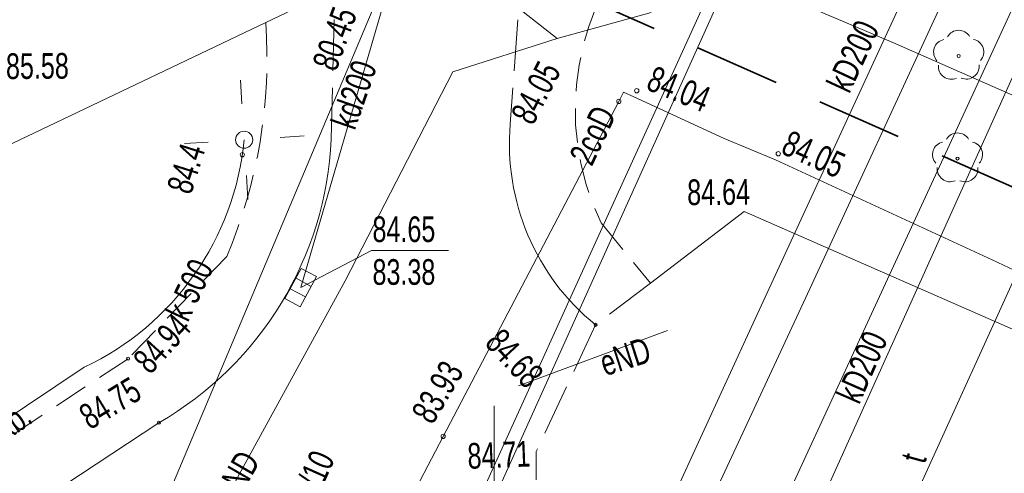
# Model space of a CAD drawing. Header units: metres. Extents: x -1013 to 1491425, y -5789533 to 1032.
# Tile 53 of 66: x 56 to 85, y -24 to -10. Entities that reach past the tile are written whole.
import ezdxf
from ezdxf.xclip import XClip

# ---------------------------------------------------------------- set-up
doc = ezdxf.new("R2010")
doc.units = ezdxf.units.M
doc.header["$MEASUREMENT"] = 0
doc.header["$XCLIPFRAME"] = 0
for name, pattern in [('2_KTCR02', [1.5, 1, -0.5]), ('2_KTJZ01', [2, 1.5, -0.5]), ('Przerywana długa', [3.9, 2.5, -1.4])]:
    doc.linetypes.add(name, pattern=pattern)
doc.layers.add('700-L Mapa 1_500 dwg', color=7, linetype='Continuous')
doc.layers.add('708-L Opisy sytuacji 1_500 do legendy', color=7, linetype='Continuous')
for name, color, linetype, lineweight in [('703-L Płaszczyzny podejścia 2D3', 152, 'Continuous', 30), ('703-L Płaszczyzny podejścia 2D38', 171, 'Continuous', 35), ('708-L Opisy sytuacji 1_500 do legendy1', 7, 'Continuous', 13), ('708-L Opisy sytuacji 1_500 do legendy85', 1, 'Continuous', 25), ('GN.6640.3638.2023_9_KTCR_E_T_17', 9, 'Continuous', 18), ('GN.6640.3638.2023_9_KTCR_L_17', 9, 'Continuous', 18), ('GN.6640.3638.2023_9_KTJZ_L_07', 9, 'Continuous', 18), ('GN.6640.3638.2023_9_KTKR_D_L_07', 9, 'Continuous', 18), ('GN.6640.3638.2023_9_KTKR_L_07', 9, 'Continuous', 18), ('GN.6640.3638.2023_9_OBOP_T_13', 9, 'Continuous', 18), ('GN.6640.3638.2023_9_RTPW_T_17', 9, 'Continuous', 18), ('GN.6640.3638.2023_9_SUOG_L_052', 9, 'Continuous', 18), ('GN.6640.3638.2023_9_SUPC_D_L_1200', 9, 'Continuous', 18), ('GN.6640.3638.2023_9_SUPC_E_T_17', 9, 'Continuous', 18), ('GN.6640.3638.2023_9_SUPE_D_L_31', 9, 'Continuous', 18), ('GN.6640.3638.2023_9_SUPE_E_T_31', 9, 'Continuous', 18), ('GN.6640.3638.2023_9_SUPE_L_31', 9, 'Continuous', 18), ('GN.6640.3638.2023_9_SUPG_L_252', 9, 'Continuous', 18), ('GN.6640.3638.2023_9_SUPK_D_L_434', 9, 'Continuous', 18), ('GN.6640.3638.2023_9_SUPK_E_T_034', 9, 'Continuous', 18), ('GN.6640.3638.2023_9_SUPK_E_T_434', 9, 'Continuous', 18), ('GN.6640.3638.2023_9_SUPK_L_034', 9, 'Continuous', 18), ('GN.6640.3638.2023_9_SUPP_E_T_352', 9, 'Continuous', 18), ('GN.6640.3638.2023_9_SUPT_E_T_030', 9, 'Continuous', 18), ('GN.6640.3638.2023_9_SUPT_L_030', 9, 'Continuous', 18), ('GN.6640.3638.2023_9_SUSM_T_07', 9, 'Continuous', 18), ('GN.6640.3638.2023_9_SUSM_T_37', 9, 'Continuous', 18), ('GN.6640.3638.2023_9_SUTE_T_01', 9, 'Continuous', 18), ('GN.6640.3638.2023_9_SUTG_T_052', 9, 'Continuous', 18), ('GN.6640.3638.2023_9_SUTK_T_034', 9, 'Continuous', 18), ('GN.6640.3638.2023_9_SUUK_T_07', 9, 'Continuous', 18)]:
    doc.layers.add(name, color=color, linetype=linetype, lineweight=lineweight)
doc.styles.add('STYL_AUTOMATYCZNY_1', font='arial.ttf', dxfattribs={"width": 0.7})
doc.styles.add('STYL_AUTOMATYCZNY_2', font='arial.ttf')
doc.dimstyles.new('STYL_AUTOMATYCZNY__3', dxfattribs={"dimtxt": 1.25, "dimasz": 0.917874, "dimexe": 0.18, "dimexo": 0.04, "dimgap": 0, "dimtad": 1, "dimtih": 1, "dimtoh": 1, "dimzin": 0, "dimdsep": 46, "dimtxsty": 'STYL_AUTOMATYCZNY_2', "dimblk": 'ARROWHEAD_8', "dimblk1": 'ARROWHEAD_8', "dimblk2": 'ARROWHEAD_8', "dimcen": 0.09, "dimclrd": 7, "dimclre": 7, "dimclrt": 1, "dimazin": 0, "dimtfac": 1, "dimtdec": 4, "dimtmove": 0, "dimatfit": 3, "dimfxl": 1, "dimtolj": 1, "dimtzin": 0, "dimarcsym": 0})

# ---------------------------------------------------------------- blocks, each defined once
blk = doc.blocks.new('Rysunek_1_9', base_point=(-7447251.91, -5789835.327))
at = {"layer": 'GN.6640.3638.2023_9_KTCR_L_17', "color": 9, "linetype": '2_KTCR02', "lineweight": 18}
for p, q in [((72.74, -16.367), (74.18, -18.127)), ((61.81, -17.347), (58.93, -20.337)), ((58.93, -20.337), (45.2, -29.387))]:
    blk.add_line(p, q, dxfattribs=at)
for centre, radius, start, end in [((79.633, -13.057), 7.646, 134.7471, 205.6486), ((48.098, -11.547), 14.889, 337.0713, 4.0041)]:
    blk.add_arc(centre, radius, start, end, dxfattribs=at)
at = {"layer": 'GN.6640.3638.2023_9_KTJZ_L_07', "color": 9, "linetype": '2_KTJZ01', "lineweight": 18}
for p, q in [((62.95, -10.507), (64.97, -9.557)), ((64.86, -13.917), (64.97, -9.557)), ((70.31, -10.427), (70.09, -13.477)), ((74.18, -18.127), (72.58, -19.347)), ((72.58, -19.347), (70.85, -23.047)), ((70.85, -23.047), (70.85, -23.877))]:
    blk.add_line(p, q, dxfattribs=at)
at = {"layer": 'GN.6640.3638.2023_9_KTKR_D_L_07', "color": 9, "linetype": 'Continuous', "lineweight": 18}
blk.add_line((76.92, -16.037), (101.373, -26.761), dxfattribs=at)
at = {"layer": 'GN.6640.3638.2023_9_KTKR_L_07', "color": 9, "linetype": 'Continuous', "lineweight": 18}
for p, q in [((24.2, -29.027), (62.95, -10.507)), ((76.92, -16.037), (74.18, -18.127)), ((46.43, -31.037), (59.83, -22.207))]:
    blk.add_line(p, q, dxfattribs=at)
for centre, radius, start, end in [((76.876, -14.062), 6.811, 175.0739, 230.8985), ((54.784, -13.474), 10.086, 300.0216, 357.4835)]:
    blk.add_arc(centre, radius, start, end, dxfattribs=at)
at = {"layer": 'GN.6640.3638.2023_9_OBOP_T_13', "color": 9, "linetype": 'Continuous', "lineweight": 18}
for centre in [(83.184, -11.488), (83.15, -14.487)]:
    blk.add_circle(centre, 0.045, dxfattribs=at)
for centre, start, end in [((83.181, -11.113), 30.5432, 150.2629), ((82.827, -11.375), 102.5475, 222.2631), ((83.54, -11.37), 318.543, 78.2586), ((82.966, -11.793), 174.5512, 294.2573), ((83.407, -11.79), 246.5488, 6.2549), ((83.15, -14.112), 30.1401, 149.8599), ((82.794, -14.371), 102.1445, 221.86), ((83.507, -14.371), 318.14, 77.8555), ((82.93, -14.79), 174.1482, 293.8542), ((83.371, -14.79), 246.1458, 5.8518)]:
    blk.add_arc(centre, 0.375, start, end, dxfattribs=at)
at = {"layer": 'GN.6640.3638.2023_9_RTPW_T_17', "color": 9, "linetype": 'Continuous', "lineweight": 18}
for centre in [(72.58, -19.347), (58.93, -20.337), (59.83, -22.207)]:
    blk.add_circle(centre, 0.045, dxfattribs=at)
at = {"layer": 'GN.6640.3638.2023_9_SUOG_L_052', "color": 9, "linetype": 'Continuous', "lineweight": 18}
for p, q in [((73.26, -12.817), (68.13, -22.607)), ((76.34, -13.897), (73.7, -12.687)), ((84.16, -17.447), (77.83, -14.527))]:
    blk.add_line(p, q, dxfattribs=at)
at = {"layer": 'GN.6640.3638.2023_9_SUPC_D_L_1200', "color": 9, "linetype": 'Continuous', "lineweight": 18}
for p, q in [((73.152, -15.67), (80.115, -0.383)), ((85.811, -3.184), (78.834, -18.298)), ((77.87, -25.018), (87.021, -5.167)), ((76.154, -9.931), (68.971, -25.869)), ((65.608, -32.315), (73.152, -15.67)), ((78.834, -18.298), (71.932, -33.155))]:
    blk.add_line(p, q, dxfattribs=at)
at = {"layer": 'GN.6640.3638.2023_9_SUPE_D_L_31', "color": 9, "linetype": 'Continuous', "lineweight": 18}
for p, q in [((71.46, -10.98), (67.246, -7.62)), ((81.261, -11.092), (74.571, -8.248)), ((74.204, -10.221), (71.46, -10.98)), ((71.46, -10.98), (68.416, -11.952)), ((89.748, -14.832), (81.261, -11.092)), ((68.416, -11.952), (65.269, -18.065)), ((65.269, -18.065), (61.29, -25.333)), ((70.331, -21.129), (74.68, -19.509)), ((69.615, -21.714), (69.62, -25.867))]:
    blk.add_line(p, q, dxfattribs=at)
at = {"layer": 'GN.6640.3638.2023_9_SUPE_L_31', "color": 9, "linetype": 'Continuous', "lineweight": 18}
blk.add_line((57.65, -20.587), (50.34, -25.457), dxfattribs=at)
blk.add_arc((54.129, -13.15), 8.229, 295.3339, 354.5088, dxfattribs=at)
at = {"layer": 'GN.6640.3638.2023_9_SUPG_L_252', "color": 9, "linetype": 'Continuous', "lineweight": 18}
for p, q in [((73.26, -12.817), (73.4, -12.547)), ((73.4, -12.547), (73.7, -12.687)), ((68.13, -22.607), (73.26, -12.817)), ((73.7, -12.687), (76.34, -13.897)), ((76.34, -13.897), (77.83, -14.527)), ((77.83, -14.527), (84.16, -17.447)), ((84.16, -17.447), (87.77, -19.147)), ((64.54, -29.447), (68.13, -22.607))]:
    blk.add_line(p, q, dxfattribs=at)
at = {"layer": 'GN.6640.3638.2023_9_SUPK_D_L_434', "color": 9, "linetype": 'Continuous', "lineweight": 18}
for p, q in [((89.807, 8.11), (77.179, -19.301)), ((79.116, -24.628), (93.128, 6.514)), ((59.473, -25.806), (66.947, -8.052)), ((77.179, -19.301), (69.368, -36.327))]:
    blk.add_line(p, q, dxfattribs=at)
at = {"layer": 'GN.6640.3638.2023_9_SUPK_L_034', "color": 9, "linetype": 'Continuous', "lineweight": 18}
blk.add_line((63.97, -18.257), (66.96, -7.987), dxfattribs=at)
at = {"layer": 'GN.6640.3638.2023_9_SUPT_L_030', "color": 9, "linetype": 'Continuous', "lineweight": 18}
blk.add_line((77.79, -33.427), (93.17, 0.423), dxfattribs=at)
at = {"layer": 'GN.6640.3638.2023_9_SUSM_T_07', "color": 9, "linetype": 'Continuous', "lineweight": 18}
for p, q in [((62.254, -12.889), (62.21, -12.191)), ((61.272, -14.003), (60.574, -14.047)), ((63.368, -13.871), (64.067, -13.827)), ((62.386, -14.985), (62.43, -15.684))]:
    blk.add_line(p, q, dxfattribs=at)
at = {"layer": 'GN.6640.3638.2023_9_SUSM_T_37', "color": 9, "linetype": 'Continuous', "lineweight": 18}
blk.add_circle((62.32, -13.937), 0.25, dxfattribs=at)
at = {"layer": 'GN.6640.3638.2023_9_SUTE_T_01', "color": 9, "linetype": 'Continuous', "lineweight": 18}
blk.add_circle((62.266, -14.374), 0.0625, dxfattribs=at)
at = {"layer": 'GN.6640.3638.2023_9_SUTG_T_052', "color": 9, "linetype": 'Continuous', "lineweight": 18}
for centre in [(73.784, -12.505), (73.26, -12.817), (77.914, -14.345), (68.13, -22.607)]:
    blk.add_circle(centre, 0.0625, dxfattribs=at)
at = {"layer": 'GN.6640.3638.2023_9_SUTK_T_034', "color": 9, "linetype": 'Continuous', "lineweight": 18}
for p, q in [((63.97, -18.257), (66.037, -17.177)), ((66.037, -17.177), (68.29, -17.177))]:
    blk.add_line(p, q, dxfattribs=at)
at = {"layer": 'GN.6640.3638.2023_9_SUUK_T_07', "color": 9, "linetype": 'Continuous', "lineweight": 18}
for p, q in [((63.512, -18.577), (63.989, -17.698)), ((63.989, -17.698), (64.429, -17.937)), ((63.834, -17.984), (64.273, -18.223)), ((64.429, -17.937), (63.951, -18.816)), ((63.667, -18.291), (64.106, -18.53)), ((63.951, -18.816), (63.512, -18.577))]:
    blk.add_line(p, q, dxfattribs=at)
at = {"layer": 'GN.6640.3638.2023_9_KTCR_E_T_17', "color": 9, "linetype": 'Continuous', "lineweight": 18, "insert": (54.377, -22.998), "char_height": 0.75, "attachment_point": 4, "rotation": 35.073, "style": 'STYL_AUTOMATYCZNY_1'}
blk.add_mtext('\\A1;{\\pql;\\fArial|b0|i0|c238|p0;\\W0.700000;ch.kb.}', dxfattribs=at)
at = {"layer": 'GN.6640.3638.2023_9_RTPW_T_17', "color": 9, "linetype": 'Continuous', "lineweight": 18, "char_height": 0.75, "style": 'STYL_AUTOMATYCZNY_1'}
for s, insert, attachment_point, rotation in [('\\A1;{\\pql;\\fArial|b0|i0|c238|p0;\\W0.700000;85.58}', (55.367, -12.173), 7, 0.4031), ('\\A1;{\\pql;\\fArial|b0|i0|c238|p0;\\W0.700000;84.64}', (75.259, -15.858), 7, 0.4031), ('\\A1;{\\pql;\\fArial|b0|i0|c238|p0;\\W0.700000;84.94}', (59.023, -20.318), 1, 47.4896), ('\\A1;{\\pql;\\fArial|b0|i0|c238|p0;\\W0.700000;84.68}', (69.869, -19.395), 1, 312.6608), ('\\A1;{\\pql;\\fArial|b0|i0|c238|p0;\\W0.700000;84.75}', (57.426, -21.79), 1, 31.3287), ('\\A1;{\\pql;\\fArial|b0|i0|c238|p0;\\W0.700000;84.71}', (68.856, -23.568), 7, 2.2458)]:
    blk.add_mtext(s, dxfattribs=dict(at, insert=insert, attachment_point=attachment_point, rotation=rotation))
at = {"layer": 'GN.6640.3638.2023_9_SUPC_E_T_17', "color": 9, "linetype": 'Continuous', "lineweight": 18, "insert": (72.137, -14.583), "char_height": 0.75, "attachment_point": 4, "rotation": 64.7876, "style": 'STYL_AUTOMATYCZNY_1'}
blk.add_mtext('\\A1;{\\pql;\\fArial|b0|i0|c238|p0;\\W0.700000;2coD}', dxfattribs=at)
at = {"layer": 'GN.6640.3638.2023_9_SUPE_E_T_31', "color": 9, "linetype": 'Continuous', "lineweight": 18, "char_height": 0.75, "attachment_point": 4, "style": 'STYL_AUTOMATYCZNY_1'}
for s, insert, rotation in [('\\A1;{\\pql;\\fArial|b0|i0|c238|p0;\\W0.700000;eND}', (72.748, -20.5), 17.7532), ('\\A1;{\\pql;\\fArial|b0|i0|c238|p0;\\W0.700000;4eND}', (61.547, -24.765), 59.8732)]:
    blk.add_mtext(s, dxfattribs=dict(at, insert=insert, rotation=rotation))
at = {"layer": 'GN.6640.3638.2023_9_SUPK_E_T_034', "color": 9, "linetype": 'Continuous', "lineweight": 18, "insert": (64.841, -13.438), "char_height": 0.75, "attachment_point": 1, "rotation": 70.7693, "style": 'STYL_AUTOMATYCZNY_1'}
blk.add_mtext('\\A1;{\\pql;\\fArial|b0|i0|c238|p0;\\W0.700000;kd200}', dxfattribs=at)
at = {"layer": 'GN.6640.3638.2023_9_SUPK_E_T_434', "color": 9, "linetype": 'Continuous', "lineweight": 18, "char_height": 0.75, "style": 'STYL_AUTOMATYCZNY_1'}
for s, insert, attachment_point, rotation in [('\\A1;{\\pql;\\fArial|b0|i0|c238|p0;\\W0.700000;kD200}', (79.998, -12.619), 7, 64.9954), ('\\A1;{\\pql;\\fArial|b0|i0|c238|p0;\\W0.700000;k 500}', (60.341, -19.137), 4, 64.6931), ('\\A1;{\\pql;\\fArial|b0|i0|c238|p0;\\W0.700000;kD200}', (80.286, -21.706), 7, 66.3009)]:
    blk.add_mtext(s, dxfattribs=dict(at, insert=insert, attachment_point=attachment_point, rotation=rotation))
at = {"layer": 'GN.6640.3638.2023_9_SUPP_E_T_352', "color": 9, "linetype": 'Continuous', "lineweight": 18, "insert": (63.413, -25.861), "char_height": 0.75, "attachment_point": 4, "rotation": 65.8978, "style": 'STYL_AUTOMATYCZNY_1'}
blk.add_mtext('\\A1;{\\pql;\\fArial|b0|i0|c238|p0;\\W0.700000;G 545/10}', dxfattribs=at)
at = {"layer": 'GN.6640.3638.2023_9_SUPT_E_T_030', "color": 9, "linetype": 'Continuous', "lineweight": 18, "insert": (82.208, -23.436), "char_height": 0.75, "attachment_point": 7, "rotation": 74.6776, "style": 'STYL_AUTOMATYCZNY_1'}
blk.add_mtext('\\A1;{\\pql;\\fArial|b0|i0|c238|p0;\\W0.700000;t}', dxfattribs=at)
at = {"layer": 'GN.6640.3638.2023_9_SUTE_T_01', "color": 9, "linetype": 'Continuous', "lineweight": 18, "insert": (60.775, -15.574), "char_height": 0.75, "attachment_point": 7, "rotation": 72.4744, "style": 'STYL_AUTOMATYCZNY_1'}
blk.add_mtext('\\A1;{\\pql;\\fArial|b0|i0|c238|p0;\\W0.700000;84.4}', dxfattribs=at)
at = {"layer": 'GN.6640.3638.2023_9_SUTG_T_052', "color": 9, "linetype": 'Continuous', "lineweight": 18, "char_height": 0.75, "attachment_point": 7, "style": 'STYL_AUTOMATYCZNY_1'}
for s, insert, rotation in [('\\A1;{\\pql;\\fArial|b0|i0|c238|p0;\\W0.700000;84.05}', (70.758, -13.553), 62.7186), ('\\A1;{\\pql;\\fArial|b0|i0|c238|p0;\\W0.700000;84.04}', (74.017, -12.462), 337.8337), ('\\A1;{\\pql;\\fArial|b0|i0|c238|p0;\\W0.700000;84.05}', (77.954, -14.33), 335.7202), ('\\A1;{\\pql;\\fArial|b0|i0|c238|p0;\\W0.700000;83.93}', (67.828, -22.297), 59.4)]:
    blk.add_mtext(s, dxfattribs=dict(at, insert=insert, rotation=rotation))
at = {"layer": 'GN.6640.3638.2023_9_SUTK_T_034', "color": 9, "linetype": 'Continuous', "lineweight": 18, "insert": (64.651, -11.845), "char_height": 0.75, "attachment_point": 4, "rotation": 69.8431, "style": 'STYL_AUTOMATYCZNY_1'}
blk.add_mtext('\\A1;{\\pql;\\fArial|b0|i0|c238|p0;\\W0.700000;80.45}', dxfattribs=at)
at = {"layer": 'GN.6640.3638.2023_9_SUTK_T_034', "color": 9, "linetype": 'Continuous', "lineweight": 18, "char_height": 0.75, "attachment_point": 1, "style": 'STYL_AUTOMATYCZNY_1'}
for s, insert in [('\\A1;{\\pql;\\fArial|b0|i0|c238|p0;\\W0.700000;84.65}', (66.067, -16.177)), ('\\A1;{\\pql;\\fArial|b0|i0|c238|p0;\\W0.700000;83.38}', (66.067, -17.427))]:
    blk.add_mtext(s, dxfattribs=dict(at, insert=insert))
blk = doc.blocks.new('*D16')
at = {"layer": '708-L Opisy sytuacji 1_500 do legendy1', "color": 7, "linetype": 'Continuous', "lineweight": 13}
for p, q in [((48.871, -35.84), (48.232, -36.083)), ((48.871, -35.84), (49.113, -36.479)), ((46.052, -41.106), (45.899, -40.44)), ((46.052, -41.106), (46.717, -40.954))]:
    blk.add_line(p, q, dxfattribs=at)
blk.add_arc((12.159, -19.572), 40.155, 327.57, 336.1008, dxfattribs=at)
at = {"layer": '708-L Opisy sytuacji 1_500 do legendy85', "color": 1, "lineweight": 25, "insert": (48.661, -39.741), "char_height": 1.25, "attachment_point": 7, "style": 'STYL_AUTOMATYCZNY_2'}
blk.add_mtext('\\A1;{\\pql;\\fArial|b0|i0|c238|p0;\\W1.000000;8,53°/15%}', dxfattribs=at)
blk = doc.blocks.new('ARROWHEAD_8')
at = {"color": 0, "linetype": 'Continuous', "lineweight": 0}
blk.add_line((0, 0), (-1, 0), dxfattribs=at)
at = {"color": 0, "linetype": 'Continuous', "lineweight": 0, "flags": 128}
blk.add_lwpolyline([(-0.525, 0.525), (0, 0), (-0.525, -0.525)], dxfattribs=at)
blk = doc.blocks.new('*D18')
at = {"layer": '708-L Opisy sytuacji 1_500 do legendy1', "color": 7, "linetype": 'Continuous', "lineweight": 13}
for p, q in [((66.882, -0.461), (66.287, -0.795)), ((66.882, -0.461), (67.217, -1.056)), ((64.745, -6.452), (64.495, -5.816)), ((64.745, -6.452), (65.381, -6.202))]:
    blk.add_line(p, q, dxfattribs=at)
blk.add_arc((25.649, 10.872), 42.762, 336.1008, 344.6316, dxfattribs=at)
at = {"layer": '708-L Opisy sytuacji 1_500 do legendy85', "color": 1, "lineweight": 25, "insert": (67.103, -4.541), "char_height": 1.25, "attachment_point": 7, "style": 'STYL_AUTOMATYCZNY_2'}
blk.add_mtext('\\A1;{\\pql;\\fArial|b0|i0|c238|p0;\\W1.000000;8,53°/15%}', dxfattribs=at)

msp = doc.modelspace()

# ---------------------------------------------------------------- linework, layer by layer
at = {"layer": '703-L Płaszczyzny podejścia 2D3', "color": 152, "linetype": 'Continuous', "lineweight": 30}
msp.add_circle((8.227, 10.355), 1021.659, dxfattribs=at)
at = {"layer": '703-L Płaszczyzny podejścia 2D38', "color": 171, "linetype": 'Przerywana długa', "lineweight": 35}
msp.add_line((25.649, 10.872), (381.296, -146.723), dxfattribs=at)

# ---------------------------------------------------------------- block references
at = {"layer": '700-L Mapa 1_500 dwg', "color": 52, "linetype": 'Continuous', "lineweight": 25}
ref = msp.add_blockref('Rysunek_1_9', (-7447251.91, -5789835.327), dxfattribs=at)
XClip(ref).set_block_clipping_path([(-263.024729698, -194.3328058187), (268.520270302, 207.6028993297)])

# ---------------------------------------------------------------- dimensions: what is measured, and where the dimension line sits
at = {"layer": '708-L Opisy sytuacji 1_500 do legendy', "color": 7, "linetype": 'Continuous', "lineweight": 13}
for base, center, p1, p2, picture, middle in [((65.925, -3.496), (25.649, 10.872), (381.296, -146.723), (404.936, -93.376), '*D18', (71.071, -3.916)), ((47.559, -38.526), (12.159, -19.572), (344.166, -230.515), (367.806, -177.167), '*D16', (52.629, -39.116))]:
    dim = msp.add_angular_dim_3p(base=base, center=center, p1=p1, p2=p2, text='8,53°/15%', dimstyle='STYL_AUTOMATYCZNY__3', dxfattribs=at)
    dim.commit()
    dim.dimension.update_dxf_attribs({"geometry": picture, "text_midpoint": middle, "dimtype": 165})

doc.saveas('drawing.dxf')
